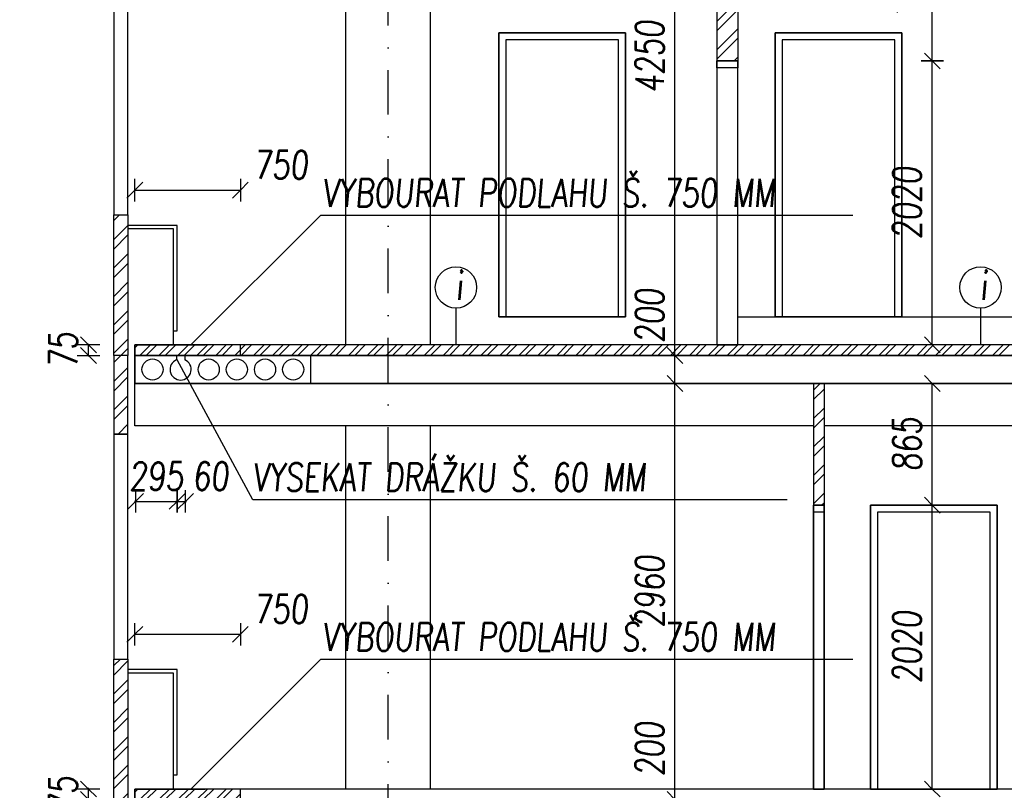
# Model space of a CAD drawing. Header units: millimetres. Extents: x 22267 to 193155, y 329430 to 541733.
# Tile 79 of 89: x 129118 to 136119, y 398981 to 404464. Entities that reach past the tile are written whole.
import ezdxf

# ---------------------------------------------------------------- set-up
doc = ezdxf.new("R2010")
doc.units = ezdxf.units.MM
doc.linetypes.add('ČERCHOVANÁ', pattern=[25.4, 12.7, -6.35, 0, -6.35])
for name, color, linetype in [('BOURÁNÍ FASÁDY', 30, 'Continuous'), ('BOURÁNÍ PODLAHY', 30, 'Continuous'), ('BOURÁNÍ PŘÍČEK', 30, 'Continuous'), ('KOTY_100', 7, 'Continuous'), ('KÓTY BP FASÁDA', 255, 'Continuous'), ('KÓTY BP PODLAHA', 255, 'Continuous'), ('KÓTY BP PŘÍČKY', 255, 'Continuous'), ('OK_beton', 141, 'Continuous'), ('OSY', 7, 'Continuous'), ('TENKA', 4, 'Continuous'), ('TLUSTA', 2, 'Continuous'), ('ŽB', 1, 'Continuous')]:
    doc.layers.add(name, color=color, linetype=linetype)
doc.styles.add('CS-ROMANS', font='romans.shx', dxfattribs={"width": 0.75, "oblique": 5})
doc.styles.add('CS-ROMANS_100', font='romans.shx', dxfattribs={"width": 0.75, "oblique": 5, "height": 200})
doc.dimstyles.new('A_KÓTA_100', dxfattribs={"dimtxt": 200, "dimasz": 4, "dimexe": 100, "dimexo": 1500, "dimgap": 80, "dimtad": 1, "dimdec": 0, "dimdsep": 46, "dimtxsty": 'CS-ROMANS_100', "dimblk": 'KOT_CARA20', "dimcen": 90, "dimse1": 1, "dimse2": 1, "dimclrd": 256, "dimclre": 256, "dimclrt": 256, "dimadec": 0, "dimazin": 0, "dimtfac": 1, "dimtdec": 0, "dimtix": 1, "dimtmove": 2, "dimatfit": 3, "dimldrblk": 'OBLIQUE', "dimfxl": 1, "dimfxlon": 1, "dimtolj": 1, "dimarcsym": 0})

# ---------------------------------------------------------------- blocks, each defined once
blk = doc.blocks.new('KOT_CARA20')
for p, q in [((0, 20), (0, -20)), ((0, 0), (-14.1, -14.1)), ((0, 0), (14.1, 14.1))]:
    blk.add_line(p, q)
blk = doc.blocks.new('*D2776')
at = {"layer": 'Defpoints', "color": 0, "transparency": 16777216}
for p in [(130687.4, 403251.2), (129937.4, 402150.5), (130687.4, 402150.5)]:
    blk.add_point(p, dxfattribs=at)
at = {"layer": 'KÓTY BP PODLAHA', "lineweight": -2, "transparency": 16777216}
blk.add_line((129941.4, 403251.2), (130683.4, 403251.2), dxfattribs=at)
at = {"layer": 'KÓTY BP PODLAHA', "lineweight": -2, "transparency": 16777216, "xscale": 4, "yscale": 4, "zscale": 4, "rotation": 180}
blk.add_blockref('KOT_CARA20', (129937.4, 403251.2), dxfattribs=at)
at = {"layer": 'KÓTY BP PODLAHA', "lineweight": -2, "transparency": 16777216, "xscale": 4, "yscale": 4, "zscale": 4}
blk.add_blockref('KOT_CARA20', (130687.4, 403251.2), dxfattribs=at)
at = {"layer": 'KÓTY BP PODLAHA', "transparency": 16777216, "insert": (130975.2, 403431.2), "char_height": 200, "attachment_point": 5, "style": 'CS-ROMANS_100'}
blk.add_mtext('\\A1;750', dxfattribs=at)
blk = doc.blocks.new('_OBLIQUE')
at = {"color": 0, "linetype": 'ByBlock', "ltscale": 15}
blk.add_line((-0.5, -0.5), (0.5, 0.5), dxfattribs=at)
blk = doc.blocks.new('*D2777')
at = {"layer": 'Defpoints', "color": 0, "transparency": 16777216}
for p in [(130237.4, 402075.5), (129942.4, 401875.5), (130237.4, 401037.2)]:
    blk.add_point(p, dxfattribs=at)
at = {"layer": 'KÓTY BP PODLAHA', "lineweight": -2, "transparency": 16777216}
for p, q in [((129938.4, 401037.2), (129934.4, 401037.2)), ((129942.4, 401037.2), (130237.4, 401037.2)), ((130241.4, 401037.2), (130245.4, 401037.2))]:
    blk.add_line(p, q, dxfattribs=at)
at = {"layer": 'KÓTY BP PODLAHA', "lineweight": -2, "transparency": 16777216, "xscale": 4, "yscale": 4, "zscale": 4}
blk.add_blockref('KOT_CARA20', (129942.4, 401037.2), dxfattribs=at)
at = {"layer": 'KÓTY BP PODLAHA', "lineweight": -2, "transparency": 16777216, "xscale": 4, "yscale": 4, "zscale": 4, "rotation": 180}
blk.add_blockref('KOT_CARA20', (130237.4, 401037.2), dxfattribs=at)
at = {"layer": 'KÓTY BP PODLAHA', "transparency": 16777216, "insert": (130089.9, 401217.2), "char_height": 200, "attachment_point": 5, "style": 'CS-ROMANS_100'}
blk.add_mtext('\\A1;295', dxfattribs=at)
blk = doc.blocks.new('*D2778')
at = {"layer": 'Defpoints', "color": 0, "transparency": 16777216}
for p in [(130237.4, 402075.5), (130297.4, 402075.5), (130297.4, 401037.2)]:
    blk.add_point(p, dxfattribs=at)
at = {"layer": 'KÓTY BP PODLAHA', "lineweight": -2, "transparency": 16777216}
for p, q in [((130233.4, 401037.2), (130229.4, 401037.2)), ((130237.4, 401037.2), (130297.4, 401037.2)), ((130301.4, 401037.2), (130305.4, 401037.2))]:
    blk.add_line(p, q, dxfattribs=at)
at = {"layer": 'KÓTY BP PODLAHA', "lineweight": -2, "transparency": 16777216, "xscale": 4, "yscale": 4, "zscale": 4}
blk.add_blockref('KOT_CARA20', (130237.4, 401037.2), dxfattribs=at)
at = {"layer": 'KÓTY BP PODLAHA', "lineweight": -2, "transparency": 16777216, "xscale": 4, "yscale": 4, "zscale": 4, "rotation": 180}
blk.add_blockref('KOT_CARA20', (130297.4, 401037.2), dxfattribs=at)
at = {"layer": 'KÓTY BP PODLAHA', "transparency": 16777216, "insert": (130475.4, 401217.2), "char_height": 200, "attachment_point": 5, "style": 'CS-ROMANS_100'}
blk.add_mtext('\\A1;60', dxfattribs=at)
blk = doc.blocks.new('*D2779')
at = {"layer": 'Defpoints', "color": 0, "transparency": 16777216}
for p in [(129607.5, 402150.5), (129967.3, 402150.5), (129967.3, 402075.5)]:
    blk.add_point(p, dxfattribs=at)
at = {"layer": 'KÓTY BP PODLAHA', "lineweight": -2, "transparency": 16777216}
for p, q in [((129607.5, 402154.5), (129607.5, 402158.5)), ((129607.5, 402075.5), (129607.5, 402150.5)), ((129607.5, 402071.5), (129607.5, 402067.5))]:
    blk.add_line(p, q, dxfattribs=at)
at = {"layer": 'KÓTY BP PODLAHA', "lineweight": -2, "transparency": 16777216, "xscale": 4, "yscale": 4, "zscale": 4}
for p, rotation in [((129607.5, 402150.5), 270), ((129607.5, 402075.5), 90)]:
    blk.add_blockref('KOT_CARA20', p, dxfattribs=dict(at, rotation=rotation))
at = {"layer": 'KÓTY BP PODLAHA', "transparency": 16777216, "insert": (129427.5, 402113), "char_height": 200, "attachment_point": 5, "rotation": 90, "style": 'CS-ROMANS_100'}
blk.add_mtext('\\A1;75', dxfattribs=at)
blk = doc.blocks.new('*D2783')
at = {"layer": 'Defpoints', "color": 0, "transparency": 16777216}
for p in [(130687.4, 400091.2), (129937.4, 398990.5), (130687.4, 398990.5)]:
    blk.add_point(p, dxfattribs=at)
at = {"layer": 'KÓTY BP PODLAHA', "lineweight": -2, "transparency": 16777216}
blk.add_line((129941.4, 400091.2), (130683.4, 400091.2), dxfattribs=at)
at = {"layer": 'KÓTY BP PODLAHA', "lineweight": -2, "transparency": 16777216, "xscale": 4, "yscale": 4, "zscale": 4, "rotation": 180}
blk.add_blockref('KOT_CARA20', (129937.4, 400091.2), dxfattribs=at)
at = {"layer": 'KÓTY BP PODLAHA', "lineweight": -2, "transparency": 16777216, "xscale": 4, "yscale": 4, "zscale": 4}
blk.add_blockref('KOT_CARA20', (130687.4, 400091.2), dxfattribs=at)
at = {"layer": 'KÓTY BP PODLAHA', "transparency": 16777216, "insert": (130975.2, 400271.2), "char_height": 200, "attachment_point": 5, "style": 'CS-ROMANS_100'}
blk.add_mtext('\\A1;750', dxfattribs=at)
blk = doc.blocks.new('*D2782')
at = {"layer": 'Defpoints', "color": 0, "transparency": 16777216}
for p in [(129607.5, 398990.5), (129967.3, 398990.5), (129967.3, 398915.5)]:
    blk.add_point(p, dxfattribs=at)
at = {"layer": 'KÓTY BP PODLAHA', "lineweight": -2, "transparency": 16777216}
for p, q in [((129607.5, 398994.5), (129607.5, 398998.5)), ((129607.5, 398915.5), (129607.5, 398990.5)), ((129607.5, 398911.5), (129607.5, 398907.5))]:
    blk.add_line(p, q, dxfattribs=at)
at = {"layer": 'KÓTY BP PODLAHA', "lineweight": -2, "transparency": 16777216, "xscale": 4, "yscale": 4, "zscale": 4}
for p, rotation in [((129607.5, 398990.5), 270), ((129607.5, 398915.5), 90)]:
    blk.add_blockref('KOT_CARA20', p, dxfattribs=dict(at, rotation=rotation))
at = {"layer": 'KÓTY BP PODLAHA', "transparency": 16777216, "insert": (129427.5, 398953), "char_height": 200, "attachment_point": 5, "rotation": 90, "style": 'CS-ROMANS_100'}
blk.add_mtext('\\A1;75', dxfattribs=at)
blk = doc.blocks.new('*D2904')
at = {"layer": 'Defpoints', "color": 0, "transparency": 16777216}
for p in [(128117.9, 407305.5), (129837.4, 407305.5), (129787.4, 347755.5)]:
    blk.add_point(p, dxfattribs=at)
at = {"layer": 'KOTY_100', "lineweight": -2, "transparency": 16777216}
blk.add_line((128117.9, 347759.5), (128117.9, 407301.5), dxfattribs=at)
at = {"layer": 'KOTY_100', "lineweight": -2, "transparency": 16777216, "xscale": 4, "yscale": 4, "zscale": 4}
for p, rotation in [((128117.9, 407305.5), 90), ((128117.9, 347755.5), 270)]:
    blk.add_blockref('KOT_CARA20', p, dxfattribs=dict(at, rotation=rotation))
at = {"layer": 'KOTY_100', "transparency": 16777216, "insert": (127937.9, 377530.5), "char_height": 200, "attachment_point": 5, "rotation": 90, "style": 'CS-ROMANS_100'}
blk.add_mtext('\\A1;59550', dxfattribs=at)
blk = doc.blocks.new('*D2970')
at = {"layer": 'Defpoints', "color": 0, "transparency": 16777216}
for p in [(128533.3, 399915.5), (129837.4, 399915.5), (129837.4, 398915.5)]:
    blk.add_point(p, dxfattribs=at)
at = {"layer": 'KÓTY BP FASÁDA', "lineweight": -2, "transparency": 16777216}
blk.add_line((128533.3, 398919.5), (128533.3, 399911.5), dxfattribs=at)
at = {"layer": 'KÓTY BP FASÁDA', "lineweight": -2, "transparency": 16777216, "xscale": 4, "yscale": 4, "zscale": 4}
for p, rotation in [((128533.3, 399915.5), 90), ((128533.3, 398915.5), 270)]:
    blk.add_blockref('KOT_CARA20', p, dxfattribs=dict(at, rotation=rotation))
at = {"layer": 'KÓTY BP FASÁDA', "transparency": 16777216, "insert": (128353.3, 399415.5), "char_height": 200, "attachment_point": 5, "rotation": 90, "style": 'CS-ROMANS_100'}
blk.add_mtext('\\A1;1000', dxfattribs=at)
blk = doc.blocks.new('*D2971')
at = {"layer": 'Defpoints', "color": 0, "transparency": 16777216}
for p in [(128533.3, 401515.5), (129837.4, 401515.5), (129837.4, 399915.5)]:
    blk.add_point(p, dxfattribs=at)
at = {"layer": 'KÓTY BP FASÁDA', "lineweight": -2, "transparency": 16777216}
blk.add_line((128533.3, 399919.5), (128533.3, 401511.5), dxfattribs=at)
at = {"layer": 'KÓTY BP FASÁDA', "lineweight": -2, "transparency": 16777216, "xscale": 4, "yscale": 4, "zscale": 4}
for p, rotation in [((128533.3, 401515.5), 90), ((128533.3, 399915.5), 270)]:
    blk.add_blockref('KOT_CARA20', p, dxfattribs=dict(at, rotation=rotation))
at = {"layer": 'KÓTY BP FASÁDA', "transparency": 16777216, "insert": (128353.3, 400715.5), "char_height": 200, "attachment_point": 5, "rotation": 90, "style": 'CS-ROMANS_100'}
blk.add_mtext('\\A1;1600', dxfattribs=at)
blk = doc.blocks.new('*D2972')
at = {"layer": 'Defpoints', "color": 0, "transparency": 16777216}
for p in [(128533.3, 402075.5), (129837.4, 402075.5), (129837.4, 401515.5)]:
    blk.add_point(p, dxfattribs=at)
at = {"layer": 'KÓTY BP FASÁDA', "lineweight": -2, "transparency": 16777216}
blk.add_line((128533.3, 401519.5), (128533.3, 402071.5), dxfattribs=at)
at = {"layer": 'KÓTY BP FASÁDA', "lineweight": -2, "transparency": 16777216, "xscale": 4, "yscale": 4, "zscale": 4}
for p, rotation in [((128533.3, 402075.5), 90), ((128533.3, 401515.5), 270)]:
    blk.add_blockref('KOT_CARA20', p, dxfattribs=dict(at, rotation=rotation))
at = {"layer": 'KÓTY BP FASÁDA', "transparency": 16777216, "insert": (128353.3, 401795.5), "char_height": 200, "attachment_point": 5, "rotation": 90, "style": 'CS-ROMANS_100'}
blk.add_mtext('\\A1;560', dxfattribs=at)
blk = doc.blocks.new('*D2973')
at = {"layer": 'Defpoints', "color": 0, "transparency": 16777216}
for p in [(128533.3, 403075.5), (129837.4, 403075.5), (129837.4, 402075.5)]:
    blk.add_point(p, dxfattribs=at)
at = {"layer": 'KÓTY BP FASÁDA', "lineweight": -2, "transparency": 16777216}
blk.add_line((128533.3, 402079.5), (128533.3, 403071.5), dxfattribs=at)
at = {"layer": 'KÓTY BP FASÁDA', "lineweight": -2, "transparency": 16777216, "xscale": 4, "yscale": 4, "zscale": 4}
for p, rotation in [((128533.3, 403075.5), 90), ((128533.3, 402075.5), 270)]:
    blk.add_blockref('KOT_CARA20', p, dxfattribs=dict(at, rotation=rotation))
at = {"layer": 'KÓTY BP FASÁDA', "transparency": 16777216, "insert": (128353.3, 402575.5), "char_height": 200, "attachment_point": 5, "rotation": 90, "style": 'CS-ROMANS_100'}
blk.add_mtext('\\A1;1000', dxfattribs=at)
blk = doc.blocks.new('*D2974')
at = {"layer": 'Defpoints', "color": 0, "transparency": 16777216}
for p in [(128533.3, 404675.5), (129837.4, 404675.5), (129837.4, 403075.5)]:
    blk.add_point(p, dxfattribs=at)
at = {"layer": 'KÓTY BP FASÁDA', "lineweight": -2, "transparency": 16777216}
blk.add_line((128533.3, 403079.5), (128533.3, 404671.5), dxfattribs=at)
at = {"layer": 'KÓTY BP FASÁDA', "lineweight": -2, "transparency": 16777216, "xscale": 4, "yscale": 4, "zscale": 4}
for p, rotation in [((128533.3, 404675.5), 90), ((128533.3, 403075.5), 270)]:
    blk.add_blockref('KOT_CARA20', p, dxfattribs=dict(at, rotation=rotation))
at = {"layer": 'KÓTY BP FASÁDA', "transparency": 16777216, "insert": (128353.3, 403875.5), "char_height": 200, "attachment_point": 5, "rotation": 90, "style": 'CS-ROMANS_100'}
blk.add_mtext('\\A1;1600', dxfattribs=at)
blk = doc.blocks.new('*D3300')
at = {"layer": 'Defpoints', "color": 0, "transparency": 16777216}
for p in [(133777.5, 398915.5), (134362.8, 398915.5), (134396.1, 398715.5)]:
    blk.add_point(p, dxfattribs=at)
at = {"layer": 'KOTY_100', "lineweight": -2, "transparency": 16777216}
blk.add_line((133777.5, 398719.5), (133777.5, 398911.5), dxfattribs=at)
at = {"layer": 'KOTY_100', "lineweight": -2, "transparency": 16777216, "xscale": 4, "yscale": 4, "zscale": 4}
for p, rotation in [((133777.5, 398915.5), 90), ((133777.5, 398715.5), 270)]:
    blk.add_blockref('KOT_CARA20', p, dxfattribs=dict(at, rotation=rotation))
at = {"layer": 'KOTY_100', "transparency": 16777216, "insert": (133597.5, 399274.7), "char_height": 200, "attachment_point": 5, "rotation": 90, "style": 'CS-ROMANS_100'}
blk.add_mtext('\\A1;200', dxfattribs=at)
blk = doc.blocks.new('*D3301')
at = {"layer": 'Defpoints', "color": 0, "transparency": 16777216}
for p in [(133777.5, 401875.5), (134239.2, 401875.5), (134362.8, 398915.5)]:
    blk.add_point(p, dxfattribs=at)
at = {"layer": 'KOTY_100', "lineweight": -2, "transparency": 16777216}
blk.add_line((133777.5, 398919.5), (133777.5, 401871.5), dxfattribs=at)
at = {"layer": 'KOTY_100', "lineweight": -2, "transparency": 16777216, "xscale": 4, "yscale": 4, "zscale": 4}
for p, rotation in [((133777.5, 401875.5), 90), ((133777.5, 398915.5), 270)]:
    blk.add_blockref('KOT_CARA20', p, dxfattribs=dict(at, rotation=rotation))
at = {"layer": 'KOTY_100', "transparency": 16777216, "insert": (133597.5, 400395.5), "char_height": 200, "attachment_point": 5, "rotation": 90, "style": 'CS-ROMANS_100'}
blk.add_mtext('\\A1;2960', dxfattribs=at)
blk = doc.blocks.new('*D3302')
at = {"layer": 'Defpoints', "color": 0, "transparency": 16777216}
for p in [(133777.5, 402075.5), (134229.4, 402075.5), (134239.2, 401875.5)]:
    blk.add_point(p, dxfattribs=at)
at = {"layer": 'KOTY_100', "lineweight": -2, "transparency": 16777216}
blk.add_line((133777.5, 401879.5), (133777.5, 402071.5), dxfattribs=at)
at = {"layer": 'KOTY_100', "lineweight": -2, "transparency": 16777216, "xscale": 4, "yscale": 4, "zscale": 4}
for p, rotation in [((133777.5, 402075.5), 90), ((133777.5, 401875.5), 270)]:
    blk.add_blockref('KOT_CARA20', p, dxfattribs=dict(at, rotation=rotation))
at = {"layer": 'KOTY_100', "transparency": 16777216, "insert": (133597.5, 402357), "char_height": 200, "attachment_point": 5, "rotation": 90, "style": 'CS-ROMANS_100'}
blk.add_mtext('\\A1;200', dxfattribs=at)
blk = doc.blocks.new('*D3303')
at = {"layer": 'Defpoints', "color": 0, "transparency": 16777216}
for p in [(133777.5, 406325.5), (134425, 406325.5), (134229.4, 402075.5)]:
    blk.add_point(p, dxfattribs=at)
at = {"layer": 'KOTY_100', "lineweight": -2, "transparency": 16777216}
blk.add_line((133777.5, 402079.5), (133777.5, 406321.5), dxfattribs=at)
at = {"layer": 'KOTY_100', "lineweight": -2, "transparency": 16777216, "xscale": 4, "yscale": 4, "zscale": 4}
for p, rotation in [((133777.5, 406325.5), 90), ((133777.5, 402075.5), 270)]:
    blk.add_blockref('KOT_CARA20', p, dxfattribs=dict(at, rotation=rotation))
at = {"layer": 'KOTY_100', "transparency": 16777216, "insert": (133597.5, 404200.5), "char_height": 200, "attachment_point": 5, "rotation": 90, "style": 'CS-ROMANS_100'}
blk.add_mtext('\\A1;4250', dxfattribs=at)
blk = doc.blocks.new('*D3421')
at = {"layer": 'Defpoints', "color": 0, "transparency": 16777216}
for p in [(134837.4, 401010.5), (135607.3, 401010.5), (135041.3, 398990.5)]:
    blk.add_point(p, dxfattribs=at)
at = {"layer": 'KÓTY BP PŘÍČKY', "lineweight": -2, "transparency": 16777216}
blk.add_line((135607.3, 398994.5), (135607.3, 401006.5), dxfattribs=at)
at = {"layer": 'KÓTY BP PŘÍČKY', "lineweight": -2, "transparency": 16777216, "xscale": 4, "yscale": 4, "zscale": 4}
for p, rotation in [((135607.3, 401010.5), 90), ((135607.3, 398990.5), 270)]:
    blk.add_blockref('KOT_CARA20', p, dxfattribs=dict(at, rotation=rotation))
at = {"layer": 'KÓTY BP PŘÍČKY', "transparency": 16777216, "insert": (135427.3, 400000.5), "char_height": 200, "attachment_point": 5, "rotation": 90, "style": 'CS-ROMANS_100'}
blk.add_mtext('\\A1;2020', dxfattribs=at)
blk = doc.blocks.new('*D3422')
at = {"layer": 'Defpoints', "color": 0, "transparency": 16777216}
for p in [(135607.3, 401875.5), (135807.9, 401875.5), (134837.4, 401010.5)]:
    blk.add_point(p, dxfattribs=at)
at = {"layer": 'KÓTY BP PŘÍČKY', "lineweight": -2, "transparency": 16777216}
blk.add_line((135607.3, 401014.5), (135607.3, 401871.5), dxfattribs=at)
at = {"layer": 'KÓTY BP PŘÍČKY', "lineweight": -2, "transparency": 16777216, "xscale": 4, "yscale": 4, "zscale": 4}
for p, rotation in [((135607.3, 401875.5), 90), ((135607.3, 401010.5), 270)]:
    blk.add_blockref('KOT_CARA20', p, dxfattribs=dict(at, rotation=rotation))
at = {"layer": 'KÓTY BP PŘÍČKY', "transparency": 16777216, "insert": (135427.3, 401443), "char_height": 200, "attachment_point": 5, "rotation": 90, "style": 'CS-ROMANS_100'}
blk.add_mtext('\\A1;865', dxfattribs=at)
blk = doc.blocks.new('*D3423')
at = {"layer": 'Defpoints', "color": 0, "transparency": 16777216}
for p in [(134149.9, 404170.5), (135607.3, 404170.5), (134224.9, 402150.5)]:
    blk.add_point(p, dxfattribs=at)
at = {"layer": 'KÓTY BP PŘÍČKY', "lineweight": -2, "transparency": 16777216}
blk.add_line((135607.3, 402154.5), (135607.3, 404166.5), dxfattribs=at)
at = {"layer": 'KÓTY BP PŘÍČKY', "lineweight": -2, "transparency": 16777216, "xscale": 4, "yscale": 4, "zscale": 4}
for p, rotation in [((135607.3, 404170.5), 90), ((135607.3, 402150.5), 270)]:
    blk.add_blockref('KOT_CARA20', p, dxfattribs=dict(at, rotation=rotation))
at = {"layer": 'KÓTY BP PŘÍČKY', "transparency": 16777216, "insert": (135427.3, 403160.5), "char_height": 200, "attachment_point": 5, "rotation": 90, "style": 'CS-ROMANS_100'}
blk.add_mtext('\\A1;2020', dxfattribs=at)
blk = doc.blocks.new('*D3424')
at = {"layer": 'Defpoints', "color": 0, "transparency": 16777216}
for p in [(135607.3, 405275.5), (136025.6, 405275.5), (134149.9, 404170.5)]:
    blk.add_point(p, dxfattribs=at)
at = {"layer": 'KÓTY BP PŘÍČKY', "lineweight": -2, "transparency": 16777216}
blk.add_line((135607.3, 404174.5), (135607.3, 405271.5), dxfattribs=at)
at = {"layer": 'KÓTY BP PŘÍČKY', "lineweight": -2, "transparency": 16777216, "xscale": 4, "yscale": 4, "zscale": 4}
for p, rotation in [((135607.3, 405275.5), 90), ((135607.3, 404170.5), 270)]:
    blk.add_blockref('KOT_CARA20', p, dxfattribs=dict(at, rotation=rotation))
at = {"layer": 'KÓTY BP PŘÍČKY', "transparency": 16777216, "insert": (135427.3, 404723), "char_height": 200, "attachment_point": 5, "rotation": 90, "style": 'CS-ROMANS_100'}
blk.add_mtext('\\A1;1105', dxfattribs=at)

msp = doc.modelspace()

# ---------------------------------------------------------------- hatches: boundary and pattern name
at = {"layer": 'BOURÁNÍ FASÁDY'}
h = msp.add_hatch(dxfattribs=at)
h.set_pattern_fill('ANSI32', color=256, scale=15)
h.set_pattern_definition([(45, (99276.44, 0), (-101.02788, 101.02788), []), (45, (99343.79, 0), (-101.02788, 101.02788), [])])
h.paths.add_polyline_path([(129787.4, 406600.5), (129887.4, 406600.5), (129887.4, 407305.5), (129787.4, 407305.5)])
h.paths.add_polyline_path([(129787.4, 404675.5), (129887.4, 404675.5), (129887.4, 406600.5), (129787.4, 406600.5)])
h.paths.add_polyline_path([(129887.4, 402075.5), (129787.4, 402075.5), (129787.4, 403075.5), (129887.4, 403075.5)])
h.paths.add_polyline_path([(129787.4, 401515.5), (129887.4, 401515.5), (129887.4, 402075.5), (129787.4, 402075.5)])
h.paths.add_polyline_path([(129887.4, 398915.5), (129787.4, 398915.5), (129787.4, 399915.5), (129887.4, 399915.5)])
h.paths.add_polyline_path([(129787.4, 398355.5), (129887.4, 398355.5), (129887.4, 398915.5), (129787.4, 398915.5)])
h.paths.add_polyline_path([(129887.4, 395755.5), (129787.4, 395755.5), (129787.4, 396755.5), (129887.4, 396755.5)])
h.paths.add_polyline_path([(129787.4, 395195.5), (129887.4, 395195.5), (129887.4, 395755.5), (129787.4, 395755.5)])
h.paths.add_polyline_path([(129887.4, 392595.5), (129787.4, 392595.5), (129787.4, 393595.5), (129887.4, 393595.5)])
h.paths.add_polyline_path([(129787.4, 392035.5), (129887.4, 392035.5), (129887.4, 392595.5), (129787.4, 392595.5)])
h.paths.add_polyline_path([(129887.4, 389435.5), (129787.4, 389435.5), (129787.4, 390435.5), (129887.4, 390435.5)])
h.paths.add_polyline_path([(129787.4, 388875.5), (129887.4, 388875.5), (129887.4, 389435.5), (129787.4, 389435.5)])
h.paths.add_polyline_path([(129787.4, 385715.5), (129887.4, 385715.5), (129887.4, 386275.5), (129787.4, 386275.5)])
h.paths.add_polyline_path([(129887.4, 386275.5), (129787.4, 386275.5), (129787.4, 387275.5), (129887.4, 387275.5)])
h.paths.add_polyline_path([(129887.4, 383115.5), (129787.4, 383115.5), (129787.4, 384115.5), (129887.4, 384115.5)])
h.paths.add_polyline_path([(129787.4, 382555.5), (129887.4, 382555.5), (129887.4, 383115.5), (129787.4, 383115.5)])
h.paths.add_polyline_path([(129887.4, 379955.5), (129787.4, 379955.5), (129787.4, 380955.5), (129887.4, 380955.5)])
h.paths.add_polyline_path([(129787.4, 379395.5), (129887.4, 379395.5), (129887.4, 379955.5), (129787.4, 379955.5)])
h.paths.add_polyline_path([(129887.4, 376795.5), (129787.4, 376795.5), (129787.4, 377795.5), (129887.4, 377795.5)])
h.paths.add_polyline_path([(129787.4, 376235.5), (129887.4, 376235.5), (129887.4, 376795.5), (129787.4, 376795.5)])
h.paths.add_polyline_path([(129887.4, 373635.5), (129787.4, 373635.5), (129787.4, 374635.5), (129887.4, 374635.5)])
h.paths.add_polyline_path([(129787.4, 373075.5), (129887.4, 373075.5), (129887.4, 373635.5), (129787.4, 373635.5)])
h.paths.add_polyline_path([(129887.4, 370475.5), (129787.4, 370475.5), (129787.4, 371475.5), (129887.4, 371475.5)])
h.paths.add_polyline_path([(129787.4, 369915.5), (129887.4, 369915.5), (129887.4, 370475.5), (129787.4, 370475.5)])
h.paths.add_polyline_path([(129887.4, 367315.5), (129787.4, 367315.5), (129787.4, 368315.5), (129887.4, 368315.5)])
h.paths.add_polyline_path([(129787.4, 366755.5), (129887.4, 366755.5), (129887.4, 367315.5), (129787.4, 367315.5)])
h.paths.add_polyline_path([(129887.4, 364155.5), (129787.4, 364155.5), (129787.4, 365155.5), (129887.4, 365155.5)])
h.paths.add_polyline_path([(129787.4, 363595.5), (129887.4, 363595.5), (129887.4, 364155.5), (129787.4, 364155.5)])
h.paths.add_polyline_path([(129887.4, 360995.5), (129787.4, 360995.5), (129787.4, 361995.5), (129887.4, 361995.5)])
h.paths.add_polyline_path([(129787.4, 360435.5), (129887.4, 360435.5), (129887.4, 360995.5), (129787.4, 360995.5)])
h.paths.add_polyline_path([(129887.4, 357835.5), (129787.4, 357835.5), (129787.4, 358835.5), (129887.4, 358835.5)])
h.paths.add_polyline_path([(129787.4, 357275.5), (129887.4, 357275.5), (129887.4, 357835.5), (129787.4, 357835.5)])
h.paths.add_polyline_path([(129887.4, 354675.5), (129787.4, 354675.5), (129787.4, 355675.5), (129887.4, 355675.5)])
h.paths.add_polyline_path([(129787.4, 354115.5), (129887.4, 354115.5), (129887.4, 354675.5), (129787.4, 354675.5)])
h.paths.add_polyline_path([(129887.4, 351515.5), (129787.4, 351515.5), (129787.4, 352515.5), (129887.4, 352515.5)])
h.paths.add_polyline_path([(129787.4, 350955.5), (129887.4, 350955.5), (129887.4, 351515.5), (129787.4, 351515.5)])
h.paths.add_polyline_path([(129887.4, 347755.5), (129787.4, 347755.5), (129787.4, 348355.5), (129887.4, 348355.5)])
h.paths.add_polyline_path([(129887.4, 348355.5), (129787.4, 348355.5), (129787.4, 349355.5), (129887.4, 349355.5)])
at = {"layer": 'BOURÁNÍ PODLAHY'}
h = msp.add_hatch(dxfattribs=at)
h.set_pattern_fill('ANSI32', color=256, scale=10)
h.set_pattern_definition([(45, (99276.44, 0), (-67.35192, 67.35192), []), (45, (99321.34, 0), (-67.35192, 67.35192), [])])
h.paths.add_polyline_path([(130237.4, 402150.5), (129937.4, 402150.5), (129937.4, 402075.5), (130237.4, 402075.5)])
h.paths.add_polyline_path([(136537.4, 402150.5), (130237.4, 402150.5), (130237.4, 402075.5), (136537.4, 402075.5)])
h = msp.add_hatch(dxfattribs=at)
h.set_pattern_fill('ANSI32', color=256, scale=10)
h.set_pattern_definition([(45, (99276.44, -3160), (-67.35192, 67.35192), []), (45, (99321.34, -3160), (-67.35192, 67.35192), [])])
h.paths.add_polyline_path([(130237.4, 398990.5), (129937.4, 398990.5), (129937.4, 398915.5), (130237.4, 398915.5)])
h.paths.add_polyline_path([(130687.4, 398990.5), (130237.4, 398990.5), (130237.4, 398915.5), (130687.4, 398915.5)])
at = {"layer": 'BOURÁNÍ PŘÍČEK'}
h = msp.add_hatch(dxfattribs=at)
h.set_pattern_fill('ANSI32', color=256, scale=15)
h.set_pattern_definition([(45, (94021.44, 3325), (-101.02788, 101.02788), []), (45, (94088.79, 3325), (-101.02788, 101.02788), [])])
h.paths.add_polyline_path([(134074.9, 406325.5), (134224.9, 406325.5), (134224.9, 404170.5), (134074.9, 404170.5)])
h = msp.add_hatch(dxfattribs=at)
h.set_pattern_fill('ANSI32', color=256, scale=15)
h.set_pattern_definition([(45, (94701.44, -1125), (-101.02788, 101.02788), []), (45, (94768.79, -1125), (-101.02788, 101.02788), [])])
h.paths.add_polyline_path([(134762.4, 401875.5), (134837.4, 401875.5), (134837.4, 401010.5), (134762.4, 401010.5)])

# ---------------------------------------------------------------- linework, layer by layer
at = {"layer": 'BOURÁNÍ FASÁDY'}
for points in [[(131437.4, 402150.5), (131437.4, 406025.5)], [(132037.4, 406025.5), (132037.4, 402150.5)], [(130212.4, 402250.5), (130237.4, 402250.5), (130237.4, 403000.5), (129887.4, 403000.5)], [(130212.4, 402150.5), (130212.4, 402975.5), (129887.4, 402975.5)], [(134224.9, 402350.5), (136337.4, 402350.5)], [(140622.4, 402150.5), (129937.4, 402150.5)], [(130212.4, 399090.5), (130237.4, 399090.5), (130237.4, 399840.5), (129887.4, 399840.5)], [(130212.4, 398990.5), (130212.4, 399815.5), (129887.4, 399815.5)]]:
    msp.add_lwpolyline(points, dxfattribs=at)
for points in [[(129787.4, 403075.5), (129887.4, 403075.5), (129887.4, 404675.5), (129787.4, 404675.5)], [(129887.4, 402075.5), (129787.4, 402075.5), (129787.4, 403075.5), (129887.4, 403075.5)], [(129787.4, 401515.5), (129887.4, 401515.5), (129887.4, 402075.5), (129787.4, 402075.5)], [(129787.4, 399915.5), (129887.4, 399915.5), (129887.4, 401515.5), (129787.4, 401515.5)], [(129887.4, 398915.5), (129787.4, 398915.5), (129787.4, 399915.5), (129887.4, 399915.5)]]:
    msp.add_lwpolyline(points, close=True, dxfattribs=at)
at = {"layer": 'BOURÁNÍ PODLAHY'}
for p, q in [((130237.4, 402075.5), (129937.4, 402075.5)), ((130232.4, 402075.5), (130232.4, 402044.2)), ((130232.4, 402075.5), (130292.4, 402075.5)), ((130292.4, 402075.5), (130292.4, 402044.2))]:
    msp.add_line(p, q, dxfattribs=at)
for points in [[(129937.4, 402075.5), (130687.4, 402075.5), (130687.4, 402150.5), (129937.4, 402150.5)], [(129937.4, 398915.5), (130687.4, 398915.5), (130687.4, 398990.5), (129937.4, 398990.5)]]:
    msp.add_lwpolyline(points, close=True, dxfattribs=at)
msp.add_arc((130262.4, 401975.5), 75, 113.57818, 66.42182, dxfattribs=at)
at = {"layer": 'BOURÁNÍ PŘÍČEK'}
msp.add_line((134074.9, 404170.5), (134224.9, 404170.5), dxfattribs=at)
for points in [[(134074.9, 406325.5), (134074.9, 404170.5)], [(134224.9, 406325.5), (134224.9, 404170.5)], [(134762.4, 401875.5), (134762.4, 401010.5)], [(134837.4, 401875.5), (134837.4, 401010.5)]]:
    msp.add_lwpolyline(points, dxfattribs=at)
for points in [[(132524.9, 402350.5), (133424.9, 402350.5), (133424.9, 404370.5), (132524.9, 404370.5)], [(132524.9, 404370.5), (133424.9, 404370.5), (133424.9, 402350.5), (132524.9, 402350.5)], [(132574.9, 402350.5), (133374.9, 402350.5), (133374.9, 404320.5), (132574.9, 404320.5)], [(134489.9, 402350.5), (135389.9, 402350.5), (135389.9, 404370.5), (134489.9, 404370.5)], [(134489.9, 404370.5), (135389.9, 404370.5), (135389.9, 402350.5), (134489.9, 402350.5)], [(134539.9, 402350.5), (135339.9, 402350.5), (135339.9, 404320.5), (134539.9, 404320.5)], [(134074.9, 404170.5), (134224.9, 404170.5), (134224.9, 404120.5), (134074.9, 404120.5)], [(134074.9, 402150.5), (134224.9, 402150.5), (134224.9, 404170.5), (134074.9, 404170.5)], [(134762.4, 401010.5), (134837.4, 401010.5), (134837.4, 400960.5), (134762.4, 400960.5)], [(134762.4, 398990.5), (134837.4, 398990.5), (134837.4, 401010.5), (134762.4, 401010.5)], [(134762.4, 401010.5), (134837.4, 401010.5), (134837.4, 398990.5), (134762.4, 398990.5)], [(135167.4, 398990.5), (136067.4, 398990.5), (136067.4, 401010.5), (135167.4, 401010.5)], [(135217.4, 398990.5), (136017.4, 398990.5), (136017.4, 400960.5), (135217.4, 400960.5)]]:
    msp.add_lwpolyline(points, close=True, dxfattribs=at)
at = {"layer": 'KÓTY BP PODLAHA'}
for p, q in [((131256.4, 403071.6), (130335.3, 402150.5)), ((135042.4, 403071.6), (131256.4, 403071.6)), ((130774.8, 401047.7), (130237.4, 402044.2)), ((134575.7, 401047.7), (130774.8, 401047.7)), ((131256.4, 399911.6), (130335.3, 398990.5)), ((135042.4, 399911.6), (131256.4, 399911.6))]:
    msp.add_line(p, q, dxfattribs=at)
for centre in [(132220.3, 402559), (135950.3, 402559)]:
    msp.add_circle(centre, 147.1, dxfattribs=at)
at = {"layer": 'KÓTY BP PŘÍČKY'}
for p, q in [((132220.3, 402411.9), (132220.3, 402150.5)), ((135950.3, 402411.9), (135950.3, 402150.5))]:
    msp.add_line(p, q, dxfattribs=at)
at = {"layer": 'OK_beton'}
msp.add_line((131187.4, 401875.5), (131187.4, 402075.5), dxfattribs=at)
for centre in [(130062.4, 401975.5), (130462.4, 401975.5), (130662.4, 401975.5), (130862.4, 401975.5), (131062.4, 401975.5)]:
    msp.add_circle(centre, 75, dxfattribs=at)
at = {"layer": 'OSY', "linetype": 'ČERCHOVANÁ', "ltscale": 25}
msp.add_lwpolyline([(131737.4, 331387.3), (131737.4, 408305.5)], dxfattribs=at)
at = {"layer": 'TENKA'}
for points in [[(140622.4, 402075.5), (129937.4, 402075.5)], [(134762.4, 401575.5), (129937.4, 401575.5), (129937.4, 401875.5), (136537.4, 401875.5), (136537.4, 401575.5), (134837.4, 401575.5)], [(131437.4, 398990.5), (131437.4, 401575.5)], [(132037.4, 401575.5), (132037.4, 398990.5)]]:
    msp.add_lwpolyline(points, dxfattribs=at)
msp.add_lwpolyline([(135167.4, 401010.5), (136067.4, 401010.5), (136067.4, 398990.5), (135167.4, 398990.5)], close=True, dxfattribs=at)
at = {"layer": 'TLUSTA'}
for points in [[(129937.4, 401875.5), (129937.4, 402150.5)], [(129937.4, 402075.5), (129937.4, 402150.5), (130437.4, 402150.5)], [(136537.4, 401875.5), (129937.4, 401875.5)], [(136537.4, 398990.5), (129937.4, 398990.5)], [(129937.4, 398715.5), (129937.4, 398990.5)], [(129937.4, 398915.5), (129937.4, 398990.5), (130437.4, 398990.5)]]:
    msp.add_lwpolyline(points, dxfattribs=at)
at = {"layer": 'ŽB'}
msp.add_lwpolyline([(129937.4, 402075.5), (136537.4, 402075.5), (136537.4, 401875.5), (129937.4, 401875.5)], close=True, dxfattribs=at)
msp.add_lwpolyline([(130147.4, 402075.5), (129937.4, 402075.5), (129937.4, 401875.5), (130147.4, 401875.5)], dxfattribs=at)

# ---------------------------------------------------------------- texts
at = {"layer": 'KÓTY BP PODLAHA', "ltscale": 15, "style": 'CS-ROMANS', "oblique": 5, "width": 0.75}
for s, p in [('VYBOURAT PODLAHU Š. 750 MM ', (131269, 403132.6)), ('VYSEKAT DRÁŽKU Š. 60 MM', (130773, 401108.6)), ('VYBOURAT PODLAHU Š. 750 MM ', (131269, 399972.6))]:
    msp.add_text(s, height=200, dxfattribs=at).set_placement(p)
at = {"layer": 'KÓTY BP PODLAHA', "char_height": 200, "width": 78.647, "attachment_point": 4, "style": 'CS-ROMANS'}
for insert in [(132216.4, 402572), (135946.4, 402572)]:
    msp.add_mtext('\\A1;i', dxfattribs=dict(at, insert=insert))

# ---------------------------------------------------------------- dimensions: what is measured, and where the dimension line sits
at = {"layer": 'KOTY_100'}
for base, p1, p2, picture, middle in [((128117.9, 407305.5), (129787.4, 347755.5), (129837.4, 407305.5), '*D2904', (127937.9, 377530.5)), ((133777.5, 406325.5), (134229.4, 402075.5), (134425, 406325.5), '*D3303', (133597.5, 404200.5)), ((133777.5, 401875.5), (134362.8, 398915.5), (134239.2, 401875.5), '*D3301', (133597.5, 400395.5))]:
    dim = msp.add_linear_dim(base=base, p1=p1, p2=p2, angle=90, dimstyle='A_KÓTA_100', dxfattribs=at)
    dim.commit()
    dim.dimension.update_dxf_attribs({"geometry": picture, "text_midpoint": middle})
for base, p1, p2, picture, middle in [((133777.5, 402075.5), (134239.2, 401875.5), (134229.4, 402075.5), '*D3302', (133597.5, 402357)), ((133777.5, 398915.5), (134396.1, 398715.5), (134362.8, 398915.5), '*D3300', (133597.5, 399274.7))]:
    dim = msp.add_linear_dim(base=base, p1=p1, p2=p2, angle=90, dimstyle='A_KÓTA_100', dxfattribs=at)
    dim.commit()
    dim.dimension.update_dxf_attribs({"geometry": picture, "text_midpoint": middle, "dimtype": 160})
at = {"layer": 'KÓTY BP FASÁDA'}
for base, p1, p2, picture, middle in [((128533.3, 404675.5), (129837.4, 403075.5), (129837.4, 404675.5), '*D2974', (128353.3, 403875.5)), ((128533.3, 403075.5), (129837.4, 402075.5), (129837.4, 403075.5), '*D2973', (128353.3, 402575.5)), ((128533.3, 402075.5), (129837.4, 401515.5), (129837.4, 402075.5), '*D2972', (128353.3, 401795.5)), ((128533.3, 401515.5), (129837.4, 399915.5), (129837.4, 401515.5), '*D2971', (128353.3, 400715.5)), ((128533.3, 399915.5), (129837.4, 398915.5), (129837.4, 399915.5), '*D2970', (128353.3, 399415.5))]:
    dim = msp.add_linear_dim(base=base, p1=p1, p2=p2, angle=90, dimstyle='A_KÓTA_100', dxfattribs=at)
    dim.commit()
    dim.dimension.update_dxf_attribs({"geometry": picture, "text_midpoint": middle})
at = {"layer": 'KÓTY BP PODLAHA'}
for base, p1, p2, picture, middle in [((130687.4, 403251.2), (129937.4, 402150.5), (130687.4, 402150.5), '*D2776', (130975.2, 403431.2)), ((130297.4, 401037.2), (130237.4, 402075.5), (130297.4, 402075.5), '*D2778', (130475.4, 401217.2)), ((130687.4, 400091.2), (129937.4, 398990.5), (130687.4, 398990.5), '*D2783', (130975.2, 400271.2))]:
    dim = msp.add_linear_dim(base=base, p1=p1, p2=p2, dimstyle='A_KÓTA_100', dxfattribs=at)
    dim.commit()
    dim.dimension.update_dxf_attribs({"geometry": picture, "text_midpoint": middle, "dimtype": 160})
for base, p1, p2, picture, middle in [((129607.5, 402150.5), (129967.3, 402075.5), (129967.3, 402150.5), '*D2779', (129427.5, 402113)), ((129607.5, 398990.5), (129967.3, 398915.5), (129967.3, 398990.5), '*D2782', (129427.5, 398953))]:
    dim = msp.add_linear_dim(base=base, p1=p1, p2=p2, angle=90, dimstyle='A_KÓTA_100', dxfattribs=at)
    dim.commit()
    dim.dimension.update_dxf_attribs({"geometry": picture, "text_midpoint": middle})
dim = msp.add_linear_dim(base=(130237.4, 401037.2), p1=(129942.4, 401875.5), p2=(130237.4, 402075.5), dimstyle='A_KÓTA_100', dxfattribs=at)
dim.commit()
dim.dimension.update_dxf_attribs({"geometry": '*D2777', "text_midpoint": (130089.9, 401217.2)})
at = {"layer": 'KÓTY BP PŘÍČKY'}
for base, p1, p2, picture, middle in [((135607.3, 405275.5), (134149.9, 404170.5), (136025.6, 405275.5), '*D3424', (135427.3, 404723)), ((135607.3, 404170.5), (134224.9, 402150.5), (134149.9, 404170.5), '*D3423', (135427.3, 403160.5)), ((135607.3, 401875.5), (134837.4, 401010.5), (135807.9, 401875.5), '*D3422', (135427.3, 401443)), ((135607.3, 401010.5), (135041.3, 398990.5), (134837.4, 401010.5), '*D3421', (135427.3, 400000.5))]:
    dim = msp.add_linear_dim(base=base, p1=p1, p2=p2, angle=90, dimstyle='A_KÓTA_100', dxfattribs=at)
    dim.commit()
    dim.dimension.update_dxf_attribs({"geometry": picture, "text_midpoint": middle})

doc.saveas('drawing.dxf')
